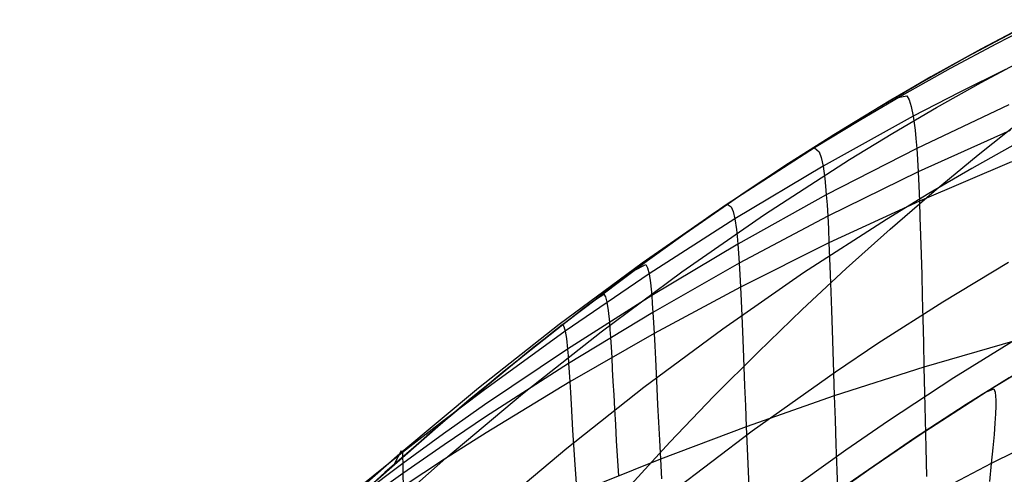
# Model space of a CAD drawing. Header units: millimetres. Extents: x -58 to 58, y -58 to 57.
# Tile 9 of 102: x -34.01 to -24.12, y -38.51 to -33.94. Entities that reach past the tile are written whole.
import ezdxf

# ---------------------------------------------------------------- set-up
doc = ezdxf.new("R2010")
doc.units = ezdxf.units.MM
doc.header["$MEASUREMENT"] = 0
doc.layers.add('Predefinito', color=5, linetype='Continuous')

msp = doc.modelspace()

# ---------------------------------------------------------------- linework, layer by layer
at = {"layer": 'Predefinito'}
for points in [[(-23.9054, -34.0007), (-24.3579, -34.2404), (-24.8101, -34.4909), (-25.2621, -34.7521), (-25.7137, -35.0243), (-26.1649, -35.3075), (-26.6157, -35.6019), (-27.066, -35.9075), (-27.9651, -36.5529), (-28.8624, -37.2444), (-29.7582, -37.983), (-30.6526, -38.7697), (-31.546, -39.6053), (-32.4385, -40.491), (-33.3304, -41.4275), (-34.2218, -42.416)], [(-24.0159, -35.193), (-24.4518, -35.4376), (-24.8819, -35.6894), (-25.3063, -35.9482), (-26.1386, -36.4858), (-26.9499, -37.0493), (-27.7412, -37.6371), (-28.5138, -38.2478), (-29.2686, -38.8804), (-30.0065, -39.5337), (-30.7283, -40.2066), (-31.4349, -40.8982), (-32.127, -41.6075), (-32.8053, -42.3337), (-33.4705, -43.0759)], [(-33.936, -45.173), (-33.2792, -44.3845), (-32.6084, -43.6102), (-31.9234, -42.8518), (-31.2233, -42.11), (-30.5073, -41.386), (-29.7746, -40.6806), (-29.0239, -39.9951), (-28.2544, -39.3306), (-27.4646, -38.6886), (-26.6535, -38.0704), (-25.8195, -37.4775), (-25.3935, -37.1912), (-24.7426, -36.7749), (-24.0813, -36.3778)], [(-23.6001, -37.2549), (-24.2979, -37.676), (-24.9803, -38.117), (-25.6499, -38.5783), (-26.307, -39.0589), (-26.9514, -39.5577), (-27.5842, -40.0743), (-28.2036, -40.6056), (-28.8087, -41.1491), (-29.3987, -41.7023), (-29.9915, -42.2816), (-30.5668, -42.867), (-31.1238, -43.4574), (-31.6621, -44.0511), (-32.7309, -45.2972), (-33.7575, -46.5476)], [(-24.076, -37.5388), (-24.507, -37.8081), (-24.9388, -38.0895), (-25.3713, -38.3831), (-25.8045, -38.6891), (-26.2385, -39.0077), (-26.6733, -39.3392), (-27.5454, -40.0413), (-28.4209, -40.7972), (-29.3002, -41.6082), (-30.1832, -42.4761), (-31.0703, -43.4024), (-31.9616, -44.3887), (-32.8573, -45.4366), (-33.7575, -46.5476)], [(-24.076, -37.5388), (-24.507, -37.8081), (-24.9388, -38.0895), (-25.3713, -38.3831), (-25.8045, -38.6891), (-26.2385, -39.0077), (-26.6733, -39.3392), (-27.5454, -40.0413), (-28.4209, -40.7972), (-29.3002, -41.6082), (-30.1832, -42.4761), (-31.0703, -43.4024), (-31.9616, -44.3887), (-32.8573, -45.4366), (-33.7575, -46.5476)]]:
    msp.add_lwpolyline(points, dxfattribs=at)
at = {"layer": 'Predefinito', "extrusion": (0.867525, 0.497394, 0)}
msp.add_lwpolyline([(-18.5808, 320), (-18.5586, 319.9998), (-18.5362, 319.999), (-18.5137, 319.9977), (-18.491, 319.996), (-18.4681, 319.9936), (-18.4451, 319.9908), (-18.422, 319.9873), (-18.3989, 319.9833), (-18.3756, 319.9787), (-18.3523, 319.9735), (-18.329, 319.9678), (-18.3057, 319.9614), (-18.2824, 319.9544), (-18.2591, 319.9468), (-18.2359, 319.9386), (-18.2127, 319.9298), (-18.1897, 319.9203), (-18.1668, 319.9103), (-18.1441, 319.8996), (-18.1215, 319.8883), (-18.0992, 319.8764), (-18.0771, 319.8638), (-18.0552, 319.8507), (-18.0336, 319.837), (-18.0123, 319.8227), (-17.9914, 319.8078), (-17.9708, 319.7924), (-17.9505, 319.7764), (-17.9307, 319.7598), (-17.9113, 319.7427), (-17.8923, 319.7252), (-17.8737, 319.7071), (-17.8557, 319.6886), (-17.8381, 319.6696), (-17.821, 319.6501), (-17.8045, 319.6303), (-17.7885, 319.6101), (-17.773, 319.5895), (-17.7581, 319.5685), (-17.7438, 319.5472), (-17.7301, 319.5256), (-17.717, 319.5038), (-17.7045, 319.4816), (-17.6925, 319.4593), (-17.6812, 319.4367), (-17.6706, 319.414), (-17.6605, 319.3911), (-17.651, 319.3681), (-17.6422, 319.345), (-17.634, 319.3217), (-17.6264, 319.2985), (-17.6194, 319.2752), (-17.6131, 319.2518), (-17.6073, 319.2285), (-17.6021, 319.2052), (-17.5975, 319.182), (-17.5935, 319.1588), (-17.5901, 319.1357), (-17.5872, 319.1127), (-17.5849, 319.0899), (-17.5831, 319.0671), (-17.5818, 319.0446), (-17.5811, 319.0222), (-17.5808, 319)], dxfattribs=at)
at = {"layer": 'Predefinito', "extrusion": (0.830614, 0.556849, 0)}
msp.add_lwpolyline([(-15.7504, 320), (-15.7282, 319.9998), (-15.7058, 319.999), (-15.6832, 319.9977), (-15.6605, 319.996), (-15.6377, 319.9936), (-15.6147, 319.9908), (-15.5916, 319.9873), (-15.5684, 319.9833), (-15.5452, 319.9787), (-15.5219, 319.9735), (-15.4985, 319.9678), (-15.4752, 319.9614), (-15.4519, 319.9544), (-15.4286, 319.9468), (-15.4054, 319.9386), (-15.3823, 319.9298), (-15.3592, 319.9203), (-15.3364, 319.9103), (-15.3136, 319.8996), (-15.2911, 319.8883), (-15.2687, 319.8764), (-15.2466, 319.8638), (-15.2247, 319.8507), (-15.2032, 319.837), (-15.1819, 319.8227), (-15.1609, 319.8078), (-15.1403, 319.7924), (-15.1201, 319.7764), (-15.1002, 319.7598), (-15.0808, 319.7427), (-15.0618, 319.7252), (-15.0433, 319.7071), (-15.0252, 319.6886), (-15.0076, 319.6696), (-14.9906, 319.6501), (-14.974, 319.6303), (-14.958, 319.6101), (-14.9426, 319.5895), (-14.9277, 319.5685), (-14.9134, 319.5472), (-14.8996, 319.5256), (-14.8865, 319.5038), (-14.874, 319.4816), (-14.8621, 319.4593), (-14.8508, 319.4367), (-14.8401, 319.414), (-14.83, 319.3911), (-14.8206, 319.3681), (-14.8117, 319.345), (-14.8035, 319.3217), (-14.7959, 319.2985), (-14.789, 319.2752), (-14.7826, 319.2518), (-14.7768, 319.2285), (-14.7716, 319.2052), (-14.7671, 319.182), (-14.7631, 319.1588), (-14.7596, 319.1357), (-14.7567, 319.1127), (-14.7544, 319.0899), (-14.7526, 319.0671), (-14.7514, 319.0446), (-14.7506, 319.0222), (-14.7504, 319)], dxfattribs=at)
at = {"layer": 'Predefinito', "extrusion": (0.825934, 0.563766, 0)}
msp.add_lwpolyline([(-15.3978, 320), (-15.3756, 319.9998), (-15.3532, 319.999), (-15.3307, 319.9977), (-15.308, 319.996), (-15.2851, 319.9936), (-15.2621, 319.9908), (-15.239, 319.9873), (-15.2158, 319.9833), (-15.1926, 319.9787), (-15.1693, 319.9735), (-15.146, 319.9678), (-15.1226, 319.9614), (-15.0993, 319.9544), (-15.0761, 319.9468), (-15.0528, 319.9386), (-15.0297, 319.9298), (-15.0067, 319.9203), (-14.9838, 319.9103), (-14.9611, 319.8996), (-14.9385, 319.8883), (-14.9162, 319.8764), (-14.894, 319.8638), (-14.8722, 319.8507), (-14.8506, 319.837), (-14.8293, 319.8227), (-14.8084, 319.8078), (-14.7877, 319.7924), (-14.7675, 319.7764), (-14.7477, 319.7598), (-14.7282, 319.7427), (-14.7092, 319.7252), (-14.6907, 319.7071), (-14.6726, 319.6886), (-14.6551, 319.6696), (-14.638, 319.6501), (-14.6215, 319.6303), (-14.6055, 319.6101), (-14.59, 319.5895), (-14.5751, 319.5685), (-14.5608, 319.5472), (-14.5471, 319.5256), (-14.534, 319.5038), (-14.5214, 319.4816), (-14.5095, 319.4593), (-14.4982, 319.4367), (-14.4875, 319.414), (-14.4775, 319.3911), (-14.468, 319.3681), (-14.4592, 319.345), (-14.451, 319.3217), (-14.4434, 319.2985), (-14.4364, 319.2752), (-14.43, 319.2518), (-14.4243, 319.2285), (-14.4191, 319.2052), (-14.4145, 319.182), (-14.4105, 319.1588), (-14.4071, 319.1357), (-14.4042, 319.1127), (-14.4019, 319.0899), (-14.4001, 319.0671), (-14.3988, 319.0446), (-14.3981, 319.0222), (-14.3978, 319)], dxfattribs=at)
at = {"layer": 'Predefinito', "extrusion": (0.82126, 0.570554, 0)}
msp.add_lwpolyline([(-15.0468, 320), (-15.0246, 319.9998), (-15.0022, 319.999), (-14.9796, 319.9977), (-14.9569, 319.996), (-14.9341, 319.9936), (-14.9111, 319.9908), (-14.888, 319.9873), (-14.8648, 319.9833), (-14.8416, 319.9787), (-14.8183, 319.9735), (-14.7949, 319.9678), (-14.7716, 319.9614), (-14.7483, 319.9544), (-14.725, 319.9468), (-14.7018, 319.9386), (-14.6787, 319.9298), (-14.6557, 319.9203), (-14.6328, 319.9103), (-14.61, 319.8996), (-14.5875, 319.8883), (-14.5651, 319.8764), (-14.543, 319.8638), (-14.5212, 319.8507), (-14.4996, 319.837), (-14.4783, 319.8227), (-14.4573, 319.8078), (-14.4367, 319.7924), (-14.4165, 319.7764), (-14.3966, 319.7598), (-14.3772, 319.7427), (-14.3582, 319.7252), (-14.3397, 319.7071), (-14.3216, 319.6886), (-14.304, 319.6696), (-14.287, 319.6501), (-14.2704, 319.6303), (-14.2544, 319.6101), (-14.239, 319.5895), (-14.2241, 319.5685), (-14.2098, 319.5472), (-14.1961, 319.5256), (-14.1829, 319.5038), (-14.1704, 319.4816), (-14.1585, 319.4593), (-14.1472, 319.4367), (-14.1365, 319.414), (-14.1264, 319.3911), (-14.117, 319.3681), (-14.1082, 319.345), (-14.1, 319.3217), (-14.0924, 319.2985), (-14.0854, 319.2752), (-14.079, 319.2518), (-14.0732, 319.2285), (-14.0681, 319.2052), (-14.0635, 319.182), (-14.0595, 319.1588), (-14.056, 319.1357), (-14.0531, 319.1127), (-14.0508, 319.0899), (-14.049, 319.0671), (-14.0478, 319.0446), (-14.047, 319.0222), (-14.0468, 319)], dxfattribs=at)
at = {"layer": 'Predefinito', "extrusion": (1, 0, 0)}
msp.add_lwpolyline([(-35.9075, 319), (-35.9075, 59.9989)], dxfattribs=at)
at = {"layer": 'Predefinito', "extrusion": (0.811995, 0.583665, 0)}
msp.add_lwpolyline([(-14.3542, 320), (-14.332, 319.9998), (-14.3096, 319.999), (-14.287, 319.9977), (-14.2643, 319.996), (-14.2414, 319.9936), (-14.2185, 319.9908), (-14.1954, 319.9873), (-14.1722, 319.9833), (-14.1489, 319.9787), (-14.1257, 319.9735), (-14.1023, 319.9678), (-14.079, 319.9614), (-14.0557, 319.9544), (-14.0324, 319.9468), (-14.0092, 319.9386), (-13.9861, 319.9298), (-13.963, 319.9203), (-13.9402, 319.9103), (-13.9174, 319.8996), (-13.8949, 319.8883), (-13.8725, 319.8764), (-13.8504, 319.8638), (-13.8285, 319.8507), (-13.8069, 319.837), (-13.7857, 319.8227), (-13.7647, 319.8078), (-13.7441, 319.7924), (-13.7239, 319.7764), (-13.704, 319.7598), (-13.6846, 319.7427), (-13.6656, 319.7252), (-13.6471, 319.7071), (-13.629, 319.6886), (-13.6114, 319.6696), (-13.5943, 319.6501), (-13.5778, 319.6303), (-13.5618, 319.6101), (-13.5464, 319.5895), (-13.5315, 319.5685), (-13.5172, 319.5472), (-13.5034, 319.5256), (-13.4903, 319.5038), (-13.4778, 319.4816), (-13.4659, 319.4593), (-13.4546, 319.4367), (-13.4439, 319.414), (-13.4338, 319.3911), (-13.4244, 319.3681), (-13.4155, 319.345), (-13.4073, 319.3217), (-13.3997, 319.2985), (-13.3928, 319.2752), (-13.3864, 319.2518), (-13.3806, 319.2285), (-13.3754, 319.2052), (-13.3709, 319.182), (-13.3668, 319.1588), (-13.3634, 319.1357), (-13.3605, 319.1127), (-13.3582, 319.0899), (-13.3564, 319.0671), (-13.3552, 319.0446), (-13.3544, 319.0222), (-13.3542, 319)], dxfattribs=at)
at = {"layer": 'Predefinito', "extrusion": (0.793566, 0.608484, 0)}
msp.add_lwpolyline([(-12.9874, 320), (-12.9652, 319.9998), (-12.9428, 319.999), (-12.9203, 319.9977), (-12.8975, 319.996), (-12.8747, 319.9936), (-12.8517, 319.9908), (-12.8286, 319.9873), (-12.8054, 319.9833), (-12.7822, 319.9787), (-12.7589, 319.9735), (-12.7356, 319.9678), (-12.7122, 319.9614), (-12.6889, 319.9544), (-12.6656, 319.9468), (-12.6424, 319.9386), (-12.6193, 319.9298), (-12.5963, 319.9203), (-12.5734, 319.9103), (-12.5506, 319.8996), (-12.5281, 319.8883), (-12.5057, 319.8764), (-12.4836, 319.8638), (-12.4618, 319.8507), (-12.4402, 319.837), (-12.4189, 319.8227), (-12.3979, 319.8078), (-12.3773, 319.7924), (-12.3571, 319.7764), (-12.3372, 319.7598), (-12.3178, 319.7427), (-12.2988, 319.7252), (-12.2803, 319.7071), (-12.2622, 319.6886), (-12.2446, 319.6696), (-12.2276, 319.6501), (-12.211, 319.6303), (-12.195, 319.6101), (-12.1796, 319.5895), (-12.1647, 319.5685), (-12.1504, 319.5472), (-12.1367, 319.5256), (-12.1235, 319.5038), (-12.111, 319.4816), (-12.0991, 319.4593), (-12.0878, 319.4367), (-12.0771, 319.414), (-12.067, 319.3911), (-12.0576, 319.3681), (-12.0488, 319.345), (-12.0406, 319.3217), (-12.033, 319.2985), (-12.026, 319.2752), (-12.0196, 319.2518), (-12.0138, 319.2285), (-12.0087, 319.2052), (-12.0041, 319.182), (-12.0001, 319.1588), (-11.9966, 319.1357), (-11.9938, 319.1127), (-11.9914, 319.0899), (-11.9896, 319.0671), (-11.9884, 319.0446), (-11.9876, 319.0222), (-11.9874, 319)], dxfattribs=at)
at = {"layer": 'Predefinito', "extrusion": (0.848915, 0.528529, 0)}
msp.add_lwpolyline([(-18.1415, 320), (-18.1637, 319.9998), (-18.1861, 319.999), (-18.2087, 319.9977), (-18.2314, 319.996), (-18.2542, 319.9936), (-18.2772, 319.9908), (-18.3003, 319.9873), (-18.3235, 319.9833), (-18.3467, 319.9787), (-18.37, 319.9735), (-18.3934, 319.9678), (-18.4167, 319.9614), (-18.44, 319.9544), (-18.4633, 319.9468), (-18.4865, 319.9386), (-18.5096, 319.9298), (-18.5327, 319.9203), (-18.5555, 319.9103), (-18.5783, 319.8996), (-18.6008, 319.8883), (-18.6232, 319.8764), (-18.6453, 319.8638), (-18.6672, 319.8507), (-18.6887, 319.837), (-18.71, 319.8227), (-18.731, 319.8078), (-18.7516, 319.7924), (-18.7718, 319.7764), (-18.7917, 319.7598), (-18.8111, 319.7427), (-18.8301, 319.7252), (-18.8486, 319.7071), (-18.8667, 319.6886), (-18.8843, 319.6696), (-18.9013, 319.6501), (-18.9179, 319.6303), (-18.9339, 319.6101), (-18.9493, 319.5895), (-18.9642, 319.5685), (-18.9785, 319.5472), (-18.9923, 319.5256), (-19.0054, 319.5038), (-19.0179, 319.4816), (-19.0298, 319.4593), (-19.0411, 319.4367), (-19.0518, 319.414), (-19.0619, 319.3911), (-19.0713, 319.3681), (-19.0802, 319.345), (-19.0884, 319.3217), (-19.096, 319.2985), (-19.1029, 319.2752), (-19.1093, 319.2518), (-19.1151, 319.2285), (-19.1203, 319.2052), (-19.1248, 319.182), (-19.1289, 319.1588), (-19.1323, 319.1357), (-19.1352, 319.1127), (-19.1375, 319.0899), (-19.1393, 319.0671), (-19.1405, 319.0446), (-19.1413, 319.0222), (-19.1415, 319)], dxfattribs=at)
at = {"layer": 'Predefinito', "extrusion": (0.843733, 0.536763, 0)}
msp.add_lwpolyline([(-17.7455, 320), (-17.7676, 319.9998), (-17.79, 319.999), (-17.8126, 319.9977), (-17.8353, 319.996), (-17.8582, 319.9936), (-17.8811, 319.9908), (-17.9042, 319.9873), (-17.9274, 319.9833), (-17.9507, 319.9787), (-17.974, 319.9735), (-17.9973, 319.9678), (-18.0206, 319.9614), (-18.0439, 319.9544), (-18.0672, 319.9468), (-18.0904, 319.9386), (-18.1135, 319.9298), (-18.1366, 319.9203), (-18.1595, 319.9103), (-18.1822, 319.8996), (-18.2047, 319.8883), (-18.2271, 319.8764), (-18.2492, 319.8638), (-18.2711, 319.8507), (-18.2927, 319.837), (-18.3139, 319.8227), (-18.3349, 319.8078), (-18.3555, 319.7924), (-18.3758, 319.7764), (-18.3956, 319.7598), (-18.415, 319.7427), (-18.434, 319.7252), (-18.4526, 319.7071), (-18.4706, 319.6886), (-18.4882, 319.6696), (-18.5053, 319.6501), (-18.5218, 319.6303), (-18.5378, 319.6101), (-18.5533, 319.5895), (-18.5681, 319.5685), (-18.5824, 319.5472), (-18.5962, 319.5256), (-18.6093, 319.5038), (-18.6218, 319.4816), (-18.6337, 319.4593), (-18.645, 319.4367), (-18.6557, 319.414), (-18.6658, 319.3911), (-18.6752, 319.3681), (-18.6841, 319.345), (-18.6923, 319.3217), (-18.6999, 319.2985), (-18.7069, 319.2752), (-18.7132, 319.2518), (-18.719, 319.2285), (-18.7242, 319.2052), (-18.7288, 319.182), (-18.7328, 319.1588), (-18.7362, 319.1357), (-18.7391, 319.1127), (-18.7414, 319.0899), (-18.7432, 319.0671), (-18.7445, 319.0446), (-18.7452, 319.0222), (-18.7455, 319)], dxfattribs=at)
at = {"layer": 'Predefinito', "extrusion": (0.846325, 0.532666, 0)}
msp.add_lwpolyline([(-17.9434, 320), (-17.9656, 319.9998), (-17.988, 319.999), (-18.0105, 319.9977), (-18.0332, 319.996), (-18.0561, 319.9936), (-18.0791, 319.9908), (-18.1022, 319.9873), (-18.1253, 319.9833), (-18.1486, 319.9787), (-18.1719, 319.9735), (-18.1952, 319.9678), (-18.2185, 319.9614), (-18.2419, 319.9544), (-18.2651, 319.9468), (-18.2883, 319.9386), (-18.3115, 319.9298), (-18.3345, 319.9203), (-18.3574, 319.9103), (-18.3801, 319.8996), (-18.4027, 319.8883), (-18.425, 319.8764), (-18.4471, 319.8638), (-18.469, 319.8507), (-18.4906, 319.837), (-18.5119, 319.8227), (-18.5328, 319.8078), (-18.5534, 319.7924), (-18.5737, 319.7764), (-18.5935, 319.7598), (-18.613, 319.7427), (-18.6319, 319.7252), (-18.6505, 319.7071), (-18.6686, 319.6886), (-18.6861, 319.6696), (-18.7032, 319.6501), (-18.7197, 319.6303), (-18.7357, 319.6101), (-18.7512, 319.5895), (-18.7661, 319.5685), (-18.7804, 319.5472), (-18.7941, 319.5256), (-18.8072, 319.5038), (-18.8197, 319.4816), (-18.8317, 319.4593), (-18.843, 319.4367), (-18.8537, 319.414), (-18.8637, 319.3911), (-18.8732, 319.3681), (-18.882, 319.345), (-18.8902, 319.3217), (-18.8978, 319.2985), (-18.9048, 319.2752), (-18.9112, 319.2518), (-18.9169, 319.2285), (-18.9221, 319.2052), (-18.9267, 319.182), (-18.9307, 319.1588), (-18.9341, 319.1357), (-18.937, 319.1127), (-18.9393, 319.0899), (-18.9411, 319.0671), (-18.9424, 319.0446), (-18.9431, 319.0222), (-18.9434, 319)], dxfattribs=at)
at = {"layer": 'Predefinito', "extrusion": (0.838544, 0.544834, 0)}
msp.add_lwpolyline([(-17.3506, 320), (-17.3728, 319.9998), (-17.3952, 319.999), (-17.4177, 319.9977), (-17.4405, 319.996), (-17.4633, 319.9936), (-17.4863, 319.9908), (-17.5094, 319.9873), (-17.5326, 319.9833), (-17.5558, 319.9787), (-17.5791, 319.9735), (-17.6024, 319.9678), (-17.6258, 319.9614), (-17.6491, 319.9544), (-17.6723, 319.9468), (-17.6956, 319.9386), (-17.7187, 319.9298), (-17.7417, 319.9203), (-17.7646, 319.9103), (-17.7873, 319.8996), (-17.8099, 319.8883), (-17.8322, 319.8764), (-17.8544, 319.8638), (-17.8762, 319.8507), (-17.8978, 319.837), (-17.9191, 319.8227), (-17.9401, 319.8078), (-17.9607, 319.7924), (-17.9809, 319.7764), (-18.0007, 319.7598), (-18.0202, 319.7427), (-18.0392, 319.7252), (-18.0577, 319.7071), (-18.0758, 319.6886), (-18.0933, 319.6696), (-18.1104, 319.6501), (-18.127, 319.6303), (-18.143, 319.6101), (-18.1584, 319.5895), (-18.1733, 319.5685), (-18.1876, 319.5472), (-18.2013, 319.5256), (-18.2144, 319.5038), (-18.227, 319.4816), (-18.2389, 319.4593), (-18.2502, 319.4367), (-18.2609, 319.414), (-18.2709, 319.3911), (-18.2804, 319.3681), (-18.2892, 319.345), (-18.2974, 319.3217), (-18.305, 319.2985), (-18.312, 319.2752), (-18.3184, 319.2518), (-18.3241, 319.2285), (-18.3293, 319.2052), (-18.3339, 319.182), (-18.3379, 319.1588), (-18.3414, 319.1357), (-18.3442, 319.1127), (-18.3466, 319.0899), (-18.3483, 319.0671), (-18.3496, 319.0446), (-18.3504, 319.0222), (-18.3506, 319)], dxfattribs=at)
at = {"layer": 'Predefinito', "extrusion": (0.828162, 0.560489, 0)}
msp.add_lwpolyline([(-16.5655, 320), (-16.5877, 319.9998), (-16.6101, 319.999), (-16.6326, 319.9977), (-16.6553, 319.996), (-16.6782, 319.9936), (-16.7012, 319.9908), (-16.7243, 319.9873), (-16.7474, 319.9833), (-16.7707, 319.9787), (-16.794, 319.9735), (-16.8173, 319.9678), (-16.8406, 319.9614), (-16.8639, 319.9544), (-16.8872, 319.9468), (-16.9104, 319.9386), (-16.9336, 319.9298), (-16.9566, 319.9203), (-16.9795, 319.9103), (-17.0022, 319.8996), (-17.0248, 319.8883), (-17.0471, 319.8764), (-17.0692, 319.8638), (-17.0911, 319.8507), (-17.1127, 319.837), (-17.134, 319.8227), (-17.1549, 319.8078), (-17.1755, 319.7924), (-17.1958, 319.7764), (-17.2156, 319.7598), (-17.235, 319.7427), (-17.254, 319.7252), (-17.2726, 319.7071), (-17.2906, 319.6886), (-17.3082, 319.6696), (-17.3253, 319.6501), (-17.3418, 319.6303), (-17.3578, 319.6101), (-17.3733, 319.5895), (-17.3882, 319.5685), (-17.4025, 319.5472), (-17.4162, 319.5256), (-17.4293, 319.5038), (-17.4418, 319.4816), (-17.4538, 319.4593), (-17.4651, 319.4367), (-17.4757, 319.414), (-17.4858, 319.3911), (-17.4953, 319.3681), (-17.5041, 319.345), (-17.5123, 319.3217), (-17.5199, 319.2985), (-17.5269, 319.2752), (-17.5332, 319.2518), (-17.539, 319.2285), (-17.5442, 319.2052), (-17.5488, 319.182), (-17.5528, 319.1588), (-17.5562, 319.1357), (-17.5591, 319.1127), (-17.5614, 319.0899), (-17.5632, 319.0671), (-17.5645, 319.0446), (-17.5652, 319.0222), (-17.5655, 319)], dxfattribs=at)
at = {"layer": 'Predefinito', "extrusion": (0.757486, 0.652851, 0)}
msp.add_lwpolyline([(-10.3433, 320), (-10.3212, 319.9998), (-10.2988, 319.999), (-10.2762, 319.9977), (-10.2535, 319.996), (-10.2306, 319.9936), (-10.2077, 319.9908), (-10.1846, 319.9873), (-10.1614, 319.9833), (-10.1381, 319.9787), (-10.1148, 319.9735), (-10.0915, 319.9678), (-10.0682, 319.9614), (-10.0449, 319.9544), (-10.0216, 319.9468), (-9.9984, 319.9386), (-9.9753, 319.9298), (-9.9522, 319.9203), (-9.9293, 319.9103), (-9.9066, 319.8996), (-9.8841, 319.8883), (-9.8617, 319.8764), (-9.8396, 319.8638), (-9.8177, 319.8507), (-9.7961, 319.837), (-9.7749, 319.8227), (-9.7539, 319.8078), (-9.7333, 319.7924), (-9.7131, 319.7764), (-9.6932, 319.7598), (-9.6738, 319.7427), (-9.6548, 319.7252), (-9.6362, 319.7071), (-9.6182, 319.6886), (-9.6006, 319.6696), (-9.5835, 319.6501), (-9.567, 319.6303), (-9.551, 319.6101), (-9.5355, 319.5895), (-9.5207, 319.5685), (-9.5064, 319.5472), (-9.4926, 319.5256), (-9.4795, 319.5038), (-9.467, 319.4816), (-9.4551, 319.4593), (-9.4438, 319.4367), (-9.4331, 319.414), (-9.423, 319.3911), (-9.4136, 319.3681), (-9.4047, 319.345), (-9.3965, 319.3217), (-9.3889, 319.2985), (-9.382, 319.2752), (-9.3756, 319.2518), (-9.3698, 319.2285), (-9.3646, 319.2052), (-9.36, 319.182), (-9.356, 319.1588), (-9.3526, 319.1357), (-9.3497, 319.1127), (-9.3474, 319.0899), (-9.3456, 319.0671), (-9.3443, 319.0446), (-9.3436, 319.0222), (-9.3433, 319)], dxfattribs=at)
at = {"layer": 'Predefinito'}
for points in [[(-23.7344, -33.9433, 55.2932), (-24.204, -34.1846, 55.3203), (-24.6683, -34.4342, 55.3484), (-25.1271, -34.6919, 55.3773), (-25.5803, -34.9573, 55.4071), (-26.0278, -35.2302, 55.4379), (-26.9056, -35.797, 55.5022), (-27.7598, -36.3896, 55.5697), (-28.5913, -37.0055, 55.6394), (-29.4017, -37.6436, 55.7118), (-30.1917, -38.3024, 55.7934), (-30.9609, -38.98, 55.8913), (-31.7116, -39.6779, 56.0084), (-32.4447, -40.3971, 56.1418), (-33.1606, -41.1388, 56.2878), (-33.8594, -41.9035, 56.4421), (-34.2714, -42.3752, 56.537)], [(-23.8072, -33.9501, 319), (-24.4972, -34.3165, 319), (-24.9492, -34.5701, 319), (-25.3949, -34.831, 319), (-25.8344, -35.0989, 319), (-26.6955, -35.6552, 319), (-27.5335, -36.2373, 319), (-28.3497, -36.8435, 319), (-29.1453, -37.4725, 319), (-29.9215, -38.1229, 319), (-30.6791, -38.7937, 319), (-31.4192, -39.4836, 319), (-32.1427, -40.1917, 319), (-32.8504, -40.9171, 319), (-33.5432, -41.6588, 319), (-34.2218, -42.416, 319)], [(-23.8507, -33.9715, 59.998), (-24.3586, -34.24, 59.998), (-24.8602, -34.5186, 59.9981), (-25.3561, -34.8074, 59.9982), (-25.8466, -35.1063, 59.9984), (-26.3266, -35.4117, 59.9985), (-26.8003, -35.7258, 59.9988), (-27.2682, -36.0486, 59.999), (-27.7306, -36.38, 59.9993), (-28.6248, -37.0564, 59.9999), (-29.4942, -37.76, 60.0007), (-30.3414, -38.4901, 60.0016), (-31.1688, -39.2462, 60.0026), (-31.9615, -40.011, 60.0038), (-32.7334, -40.7946, 60.0051), (-33.4862, -41.5964, 60.0065), (-34.2218, -42.416, 60.008)], [(-34.0017, -42.6093, 319.7071), (-33.3271, -41.8565, 319.7071), (-32.6385, -41.1193, 319.7071), (-31.9354, -40.3987, 319.7071), (-31.2168, -39.6954, 319.7071), (-30.4821, -39.0104, 319.7071), (-29.7302, -38.3448, 319.7071), (-28.9604, -37.6996, 319.7071), (-28.1715, -37.0759, 319.7071), (-27.3626, -36.4751, 319.7071), (-26.5324, -35.8985, 319.7071), (-25.6797, -35.3477, 319.7071), (-25.2446, -35.0824, 319.7071), (-24.8035, -34.8242, 319.7071), (-24.3563, -34.5732, 319.7071), (-23.6735, -34.2107, 319.7071)], [(-24.1123, -34.442, 50.4793), (-24.5774, -34.6736, 50.5389), (-25.0376, -34.9131, 50.6002), (-25.9433, -35.4141, 50.728), (-26.8282, -35.9429, 50.8632), (-27.6905, -36.4958, 51.0041), (-28.5314, -37.0705, 51.1486), (-29.3562, -37.6685, 51.2983), (-29.7631, -37.9767, 51.3788), (-30.1659, -38.2907, 51.4657), (-30.564, -38.6104, 51.5606), (-30.958, -38.9361, 51.6653), (-31.3486, -39.2691, 51.7799), (-31.7355, -39.61, 51.9036), (-32.1185, -39.9592, 52.0358), (-32.4972, -40.3174, 52.1756), (-32.8714, -40.6849, 52.3224), (-33.2402, -41.0618, 52.4752), (-33.6034, -41.4483, 52.6332), (-33.9607, -41.8448, 52.7953), (-34.3568, -42.3054, 52.9822)], [(-25.2249, -34.7297, 59.9982), (-25.1027, -34.709, 54.1924), (-25.0795, -34.7477, 53.0001), (-25.0576, -34.8138, 51.802), (-25.0376, -34.9131, 50.6002), (-25.0196, -35.0515, 49.3962), (-25.0113, -35.1374, 48.7939), (-25.0035, -35.2355, 48.1918), (-24.9963, -35.3468, 47.59), (-24.9895, -35.4719, 46.9887), (-24.9831, -35.6113, 46.3903), (-24.9769, -35.7642, 45.797), (-24.9709, -35.9303, 45.2095), (-24.9651, -36.1092, 44.6276), (-24.9593, -36.3005, 44.0517), (-24.9537, -36.504, 43.4818), (-24.948, -36.7193, 42.9181), (-24.9423, -36.9461, 42.3608), (-24.9365, -37.184, 41.81), (-24.9306, -37.4327, 41.266), (-24.9245, -37.6919, 40.7288), (-24.9182, -37.9613, 40.1987), (-24.9116, -38.2406, 39.6758), (-24.9047, -38.5295, 39.1604)], [(-24.0786, -34.7973, 48.0388), (-25.0035, -35.2355, 48.1918), (-25.9108, -35.7028, 48.3534), (-26.7983, -36.1967, 48.5239), (-27.6637, -36.7133, 48.7012), (-28.5082, -37.2505, 48.8825), (-29.3403, -37.8118, 49.0703), (-29.7527, -38.1026, 49.1715), (-30.1618, -38.4, 49.2805), (-30.5669, -38.7038, 49.3997), (-30.9684, -39.0143, 49.531), (-31.3669, -39.3333, 49.6748), (-31.762, -39.6614, 49.8302), (-32.1532, -39.9994, 49.9964), (-32.5401, -40.3482, 50.1725), (-32.9219, -40.7083, 50.3576), (-33.2975, -41.0798, 50.5506), (-33.6662, -41.4629, 50.7504), (-34.0278, -41.8583, 50.956)], [(-33.7575, -46.5476, 60.0849), (-32.8527, -45.1202, 60.078), (-31.9509, -43.7742, 60.0713), (-31.0521, -42.5071, 60.0649), (-30.156, -41.317, 60.0587), (-29.2624, -40.2014, 60.0527), (-28.3713, -39.1582, 60.0469), (-27.4824, -38.1852, 60.0412), (-27.0388, -37.7243, 60.0385), (-26.5956, -37.2801, 60.0358), (-26.1529, -36.8524, 60.0332), (-25.7106, -36.4408, 60.0306), (-25.2688, -36.0451, 60.028), (-24.8274, -35.665, 60.0255), (-24.3864, -35.3002, 60.0231), (-23.9458, -34.9505, 60.0207)], [(-24.0652, -35.055, 46.8203), (-24.9895, -35.4719, 46.9887), (-25.897, -35.9172, 47.1666), (-26.7855, -36.3886, 47.3541), (-27.6517, -36.8819, 47.549), (-28.4973, -37.3948, 47.748), (-29.3328, -37.9325, 47.9543), (-29.7481, -38.212, 48.0655), (-30.1607, -38.4985, 48.1855), (-30.5697, -38.7919, 48.3166), (-30.9753, -39.0924, 48.4612), (-31.3781, -39.4018, 48.6195), (-31.7775, -39.7209, 48.7907), (-32.173, -40.0506, 48.9739), (-32.5639, -40.392, 49.1682), (-32.9495, -40.7457, 49.3725), (-33.3283, -41.1117, 49.5858), (-33.6995, -41.4903, 49.8067), (-34.0629, -41.8823, 50.0342)], [(-26.1207, -35.2791, 59.9985), (-26.0278, -35.2302, 55.4379), (-25.9829, -35.2717, 53.0939), (-25.9623, -35.3276, 51.9128), (-25.9433, -35.4141, 50.728), (-25.9262, -35.5372, 49.541), (-25.9183, -35.6143, 48.9472), (-25.9108, -35.7028, 48.3534), (-25.9037, -35.8035, 47.7598), (-25.897, -35.9172, 47.1666), (-25.8905, -36.0443, 46.5759), (-25.8842, -36.1841, 45.99), (-25.8779, -36.3362, 45.4094), (-25.8716, -36.5003, 44.834), (-25.8653, -36.6762, 44.264), (-25.8588, -36.8635, 43.6996), (-25.8522, -37.0619, 43.141), (-25.8454, -37.2711, 42.5883), (-25.8382, -37.4908, 42.0415), (-25.8307, -37.7208, 41.501), (-25.8228, -37.9606, 40.9669), (-25.8145, -38.2101, 40.4392), (-25.8056, -38.4689, 39.9183), (-25.7962, -38.7368, 39.4043)], [(-24.0538, -35.372, 45.6144), (-24.9769, -35.7642, 45.797), (-25.8842, -36.1841, 45.99), (-26.7731, -36.6293, 46.1935), (-27.6398, -37.0954, 46.4047), (-28.4859, -37.5803, 46.6203), (-29.3244, -38.0902, 46.844), (-29.7426, -38.3566, 46.965), (-30.1587, -38.6303, 47.0955), (-30.5718, -38.9113, 47.2383), (-30.9817, -39.2, 47.3959), (-31.3889, -39.4978, 47.5684), (-31.7926, -39.8059, 47.755), (-32.1923, -40.1253, 47.9549), (-32.5874, -40.4571, 48.1671), (-32.9766, -40.8022, 48.3905), (-33.3585, -41.1605, 48.6237), (-33.7321, -41.5323, 48.8655), (-34.0972, -41.9186, 49.1146)], [(-26.9924, -35.8568, 59.9989), (-26.9056, -35.797, 55.5022), (-26.8643, -35.824, 53.1932), (-26.8455, -35.8693, 52.0301), (-26.8282, -35.9429, 50.8632), (-26.8125, -36.0501, 49.694), (-26.8052, -36.1181, 49.109), (-26.7983, -36.1967, 48.5239), (-26.7918, -36.2866, 47.9389), (-26.7855, -36.3886, 47.3541), (-26.7793, -36.503, 46.7716), (-26.7731, -36.6293, 46.1935), (-26.7669, -36.767, 45.6202), (-26.7604, -36.9159, 45.0517), (-26.7538, -37.0758, 44.4882), (-26.7468, -37.2464, 43.9297), (-26.7396, -37.4273, 43.3766), (-26.7318, -37.6184, 42.8288), (-26.7236, -37.8192, 42.2866), (-26.7148, -38.0297, 41.7501), (-26.7054, -38.2494, 41.2194), (-26.6953, -38.4782, 40.6946), (-26.6845, -38.7157, 40.1761)], [(-27.84, -36.4603, 59.9994), (-27.7227, -36.4013, 53.2972), (-27.7059, -36.4357, 52.1525), (-27.6905, -36.4958, 51.0041), (-27.6765, -36.5865, 49.8533), (-27.6637, -36.7133, 48.7012), (-27.6576, -36.792, 48.125), (-27.6517, -36.8819, 47.549), (-27.6459, -36.9832, 46.9748), (-27.6398, -37.0954, 46.4047), (-27.6335, -37.2182, 45.8389), (-27.6268, -37.3515, 45.2775), (-27.6198, -37.4948, 44.7206), (-27.6122, -37.648, 44.1684), (-27.6041, -37.8108, 43.6209), (-27.5954, -37.9831, 43.0784), (-27.5859, -38.1644, 42.5409), (-27.5756, -38.3546, 42.0085), (-27.5644, -38.5535, 41.4815)], [(-28.2549, -36.771, 59.9996), (-28.1435, -36.6987, 53.3504), (-28.1279, -36.7275, 52.2151), (-28.1135, -36.7805, 51.076), (-28.1005, -36.8628, 49.9345), (-28.0884, -36.9795, 48.7915), (-28.0827, -37.0524, 48.2198), (-28.077, -37.136, 47.6481), (-28.0713, -37.2306, 47.0782), (-28.0653, -37.3356, 46.5121), (-28.0589, -37.4508, 45.9502), (-28.0521, -37.5759, 45.3923), (-28.0449, -37.7108, 44.8388), (-28.037, -37.8551, 44.2897), (-28.0284, -38.0087, 43.7451), (-28.0191, -38.1712, 43.2052), (-27.9978, -38.5224, 42.1399)], [(-28.6641, -37.0875, 60), (-28.559, -37.0015, 53.4041), (-28.5446, -37.0245, 52.2782), (-28.5314, -37.0705, 51.1486), (-28.5194, -37.1441, 50.0164), (-28.5082, -37.2505, 48.8825), (-28.5028, -37.3176, 48.3153), (-28.4973, -37.3948, 47.748), (-28.4918, -37.4825, 47.1823), (-28.4859, -37.5803, 46.6203), (-28.4795, -37.6877, 46.0621), (-28.4726, -37.8046, 45.5079), (-28.4569, -38.0661, 44.4117), (-28.438, -38.363, 43.3328), (-28.4151, -38.6934, 42.272)], [(-23.9642, -37.1293, 319.7071), (-24.6318, -37.5403, 319.7071), (-25.2867, -37.9702, 319.7071), (-25.7155, -38.2662, 319.7071), (-26.1383, -38.5694, 319.7071), (-26.9665, -39.1964, 319.7071), (-27.773, -39.8498, 319.7071), (-28.559, -40.5279, 319.7071), (-29.3258, -41.2292, 319.7071), (-30.0745, -41.9525, 319.7071), (-30.8062, -42.6964, 319.7071), (-31.5219, -43.4599, 319.7071), (-32.5671, -44.6393, 319.7071), (-33.5791, -45.8549, 319.7071), (-33.8122, -46.1453, 319.7071)], [(-24.0191, -37.1675, 41.0448), (-24.9306, -37.4327, 41.266), (-25.8307, -37.7208, 41.501), (-26.7148, -38.0297, 41.7501), (-27.5756, -38.3546, 42.0085), (-28.4151, -38.6934, 42.272)], [(-33.7575, -46.5476, 60.0849), (-32.7362, -45.3017, 60.1107), (-31.673, -44.0598, 60.1351), (-31.1375, -43.4677, 60.1458), (-30.5834, -42.8789, 60.1558), (-30.0111, -42.2949, 60.1647), (-29.4214, -41.7171, 60.1724), (-28.8345, -41.1653, 60.1786), (-28.2326, -40.6232, 60.1837), (-27.6164, -40.0934, 60.1881), (-26.9869, -39.5783, 60.192), (-26.3458, -39.0811, 60.1957), (-25.6921, -38.602, 60.1992), (-25.0258, -38.1422, 60.2025), (-24.3469, -37.7028, 60.2057), (-23.6526, -37.2832, 60.2088)], [(-24.3037, -37.6797, 60.342), (-24.2294, -37.6483, 55.3024), (-24.2159, -37.684, 53.7354), (-24.2099, -37.7638, 52.1781), (-24.2103, -37.8244, 51.4051), (-24.2133, -37.901, 50.6369), (-24.219, -37.9951, 49.8742), (-24.2277, -38.1085, 49.1178), (-24.2397, -38.2427, 48.3686), (-24.2551, -38.3994, 47.6272), (-24.274, -38.5798, 46.8944)], [(-23.5421, -38.0492, 47.5187), (-24.2551, -38.3994, 47.6272), (-24.9558, -38.7676, 47.7398)], [(-30.244, -38.4042, 60.0015), (-30.1754, -38.2692, 53.6392), (-30.1659, -38.2907, 51.4657), (-30.1633, -38.3322, 50.3741), (-30.1618, -38.4, 49.2805), (-30.1607, -38.4985, 48.1855), (-30.1587, -38.6303, 47.0955)]]:
    msp.add_polyline3d(points, dxfattribs=at)

doc.saveas('drawing.dxf')
